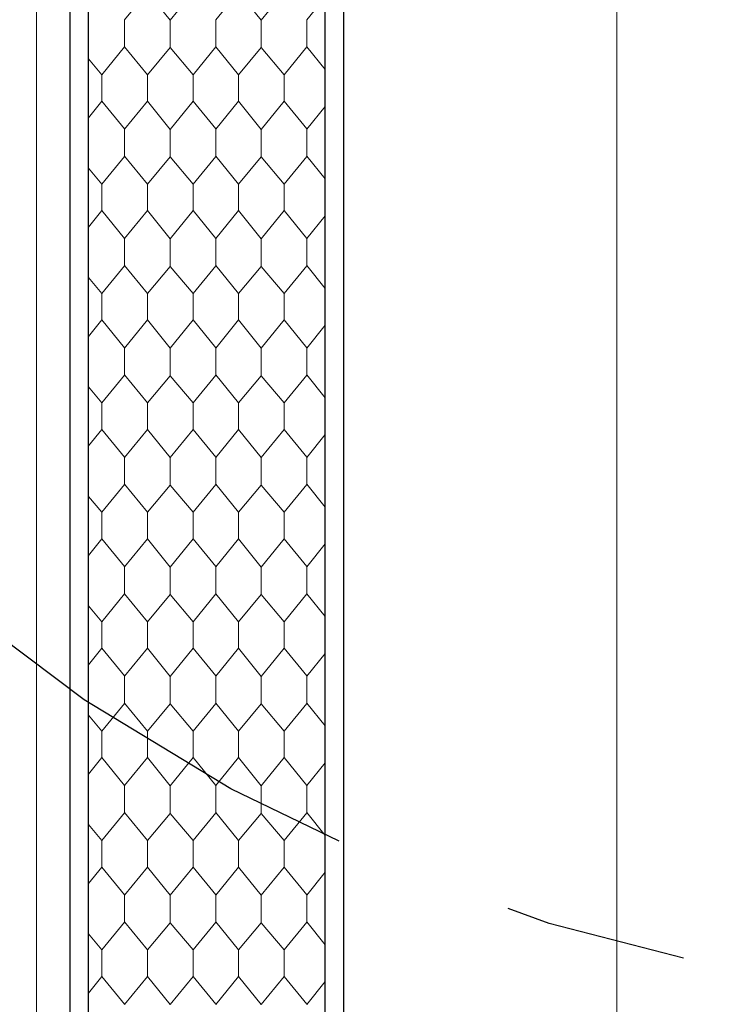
# Model space of a CAD drawing. Header units: metres. Extents: x 1306 to 1412, y -79 to 41.
# Tile 230 of 256: x 1342.592 to 1342.981, y -16.973 to -16.433. Entities that reach past the tile are written whole.
import ezdxf

# ---------------------------------------------------------------- set-up
doc = ezdxf.new("R2010")
doc.units = ezdxf.units.M
doc.header["$PDMODE"] = 65
doc.linetypes.add('AUSGEZOGEN', pattern=[0])
doc.linetypes.add('STRICHPUNKT2_S5', pattern=[0.5, 0.35, -0.05, 0.05, -0.05])
for name, color, linetype, lineweight in [('XR$2$Allgemein', 4, 'AUSGEZOGEN', 13), ('XR$2$Möblierung', 4, 'AUSGEZOGEN', 13), ('XR$2$Wand Mauerwerk nt', 7, 'AUSGEZOGEN', 25), ('XR$3$DETAIL', 7, 'AUSGEZOGEN', 25), ('XR$3$Maßlinie 1_50', 7, 'AUSGEZOGEN', 25), ('XR$5$Muster', 4, 'AUSGEZOGEN', 13)]:
    doc.layers.add(name, color=color, linetype=linetype, lineweight=lineweight)
doc.styles.add('ARIAL', font='arial.ttf')
doc.dimstyles.new('DIMSTYLE_11', dxfattribs={"dimtxt": 0.15, "dimasz": 0.03, "dimexe": 0, "dimexo": 0, "dimgap": 0.075, "dimtad": 2, "dimrnd": 0.005, "dimzin": 4, "dimdsep": 46, "dimtxsty": 'ARIAL', "dimblk1": 'ALL_ML_STRICH', "dimblk2": 'ALL_ML_STRICH', "dimsah": 1, "dimcen": 0, "dimclrd": 3, "dimclre": 3, "dimclrt": 3, "dimadec": 0, "dimazin": 0, "dimtfac": 1, "dimtdec": 0, "dimtix": 1, "dimtmove": 2, "dimatfit": 3, "dimfxl": 0, "dimtzin": 0, "dimlwd": 0, "dimlwe": 25, "dimarcsym": 0})
doc.dimstyles.new('DIMSTYLE_12', dxfattribs={"dimtxt": 0.15, "dimasz": 0.03, "dimexe": 0, "dimexo": 0, "dimgap": 0.075, "dimtad": 2, "dimdec": 3, "dimrnd": 0.005, "dimzin": 4, "dimdsep": 46, "dimtxsty": 'ARIAL', "dimblk1": 'ALL_ML_STRICH', "dimblk2": 'ALL_ML_STRICH', "dimsah": 1, "dimcen": 0, "dimclrd": 3, "dimclre": 3, "dimclrt": 3, "dimadec": 0, "dimazin": 0, "dimtfac": 1, "dimtdec": 0, "dimtix": 1, "dimtmove": 2, "dimatfit": 3, "dimfxl": 0, "dimtzin": 0, "dimlwd": 0, "dimlwe": 25, "dimarcsym": 0})
doc.dimstyles.new('DIMSTYLE_24', dxfattribs={"dimtxt": 0.225, "dimasz": 0.15, "dimexe": 0, "dimexo": 0, "dimgap": 0.1125, "dimtad": 2, "dimrnd": 0.005, "dimzin": 4, "dimdsep": 46, "dimtxsty": 'ARIAL', "dimblk1": 'ALL_ML_STRICH', "dimblk2": 'ALL_ML_STRICH', "dimsah": 1, "dimcen": 0, "dimclrd": 3, "dimclre": 3, "dimclrt": 3, "dimadec": 0, "dimazin": 0, "dimtfac": 1, "dimtdec": 0, "dimtix": 1, "dimtmove": 2, "dimatfit": 3, "dimfxl": 0, "dimtzin": 0, "dimlwd": 0, "dimlwe": 25, "dimarcsym": 0})
doc.dimstyles.new('DIMSTYLE_9', dxfattribs={"dimtxt": 0.15, "dimasz": 0.03, "dimexe": 0, "dimexo": 0, "dimgap": 0.075, "dimtad": 2, "dimdec": 1, "dimlfac": 100, "dimrnd": 0.5, "dimzin": 4, "dimdsep": 46, "dimtxsty": 'ARIAL', "dimblk1": 'ALL_ML_STRICH', "dimblk2": 'ALL_ML_STRICH', "dimsah": 1, "dimcen": 0, "dimclrd": 3, "dimclre": 3, "dimclrt": 3, "dimadec": 0, "dimazin": 0, "dimtfac": 1, "dimtdec": 0, "dimtix": 1, "dimtmove": 2, "dimatfit": 3, "dimfxl": 0, "dimtvp": 1.2, "dimtzin": 0, "dimlwd": 0, "dimlwe": 25, "dimarcsym": 0})

# ---------------------------------------------------------------- blocks, each defined once
blk = doc.blocks.new('ALL_ML_STRICH')
at = {"color": 0, "linetype": 'ByBlock', "lineweight": -2}
for p, q in [((0, -0.5), (0, 0.5)), ((-0.3, -0.3), (0.3, 0.3)), ((-1, 0), (0.5, 0))]:
    blk.add_line(p, q, dxfattribs=at)
blk = doc.blocks.new('*D764')
at = {"layer": 'DEFPOINTS', "color": 3, "linetype": 'AUSGEZOGEN', "lineweight": 25, "transparency": 33554687}
for p in [(1342.62015, -10.15909), (1342.62015, -20.1012), (1342.77015, -20.11081)]:
    blk.add_point(p, dxfattribs=at)
at = {"layer": 'XR$3$Maßlinie 1_50', "color": 3, "linetype": 'AUSGEZOGEN', "lineweight": -2, "transparency": 33554687}
for p, q in [((1342.62015, -10.20909), (1342.62015, -10.15909)), ((1342.62015, -10.15909), (1342.77015, -10.15909)), ((1342.77015, -10.20909), (1342.77015, -10.15909))]:
    blk.add_line(p, q, dxfattribs=at)
at = {"layer": 'XR$3$Maßlinie 1_50', "color": 3, "linetype": 'AUSGEZOGEN', "lineweight": 25, "transparency": 33554687, "xscale": 0.03000000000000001, "yscale": 0.03000000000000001, "zscale": 0.03000000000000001, "rotation": 180}
blk.add_blockref('ALL_ML_STRICH', (1342.62015, -10.15909), dxfattribs=at)
at = {"layer": 'XR$3$Maßlinie 1_50', "color": 3, "linetype": 'AUSGEZOGEN', "lineweight": 25, "transparency": 33554687, "xscale": 0.03000000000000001, "yscale": 0.03000000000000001, "zscale": 0.03000000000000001}
blk.add_blockref('ALL_ML_STRICH', (1342.77015, -10.15909), dxfattribs=at)
at = {"layer": 'XR$3$Maßlinie 1_50', "color": 3, "linetype": 'AUSGEZOGEN', "lineweight": 25, "transparency": 33554687, "insert": (1342.73427, -9.78983), "char_height": 0.15, "width": 0.48, "attachment_point": 5, "style": 'ARIAL'}
blk.add_mtext('\\W0.80;\\A1;{\\A1;{15\\H0.099000;\\S^ ;}}', dxfattribs=at)
blk = doc.blocks.new('*D765')
at = {"layer": 'DEFPOINTS', "color": 3, "linetype": 'AUSGEZOGEN', "lineweight": 25, "transparency": 33554687}
for p in [(1342.77015, -10.15909), (1342.77015, -20.11081), (1361.06015, -20.30016)]:
    blk.add_point(p, dxfattribs=at)
at = {"layer": 'XR$3$Maßlinie 1_50', "color": 3, "linetype": 'AUSGEZOGEN', "lineweight": -2, "transparency": 33554687}
for p, q in [((1342.77015, -10.20909), (1342.77015, -10.15909)), ((1342.77015, -10.15909), (1361.06015, -10.15909)), ((1361.06015, -10.20909), (1361.06015, -10.15909))]:
    blk.add_line(p, q, dxfattribs=at)
at = {"layer": 'XR$3$Maßlinie 1_50', "color": 3, "linetype": 'AUSGEZOGEN', "lineweight": 25, "transparency": 33554687, "xscale": 0.03000000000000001, "yscale": 0.03000000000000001, "zscale": 0.03000000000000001, "rotation": 180}
blk.add_blockref('ALL_ML_STRICH', (1342.77015, -10.15909), dxfattribs=at)
at = {"layer": 'XR$3$Maßlinie 1_50', "color": 3, "linetype": 'AUSGEZOGEN', "lineweight": 25, "transparency": 33554687, "xscale": 0.03000000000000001, "yscale": 0.03000000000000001, "zscale": 0.03000000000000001}
blk.add_blockref('ALL_ML_STRICH', (1361.06015, -10.15909), dxfattribs=at)
at = {"layer": 'XR$3$Maßlinie 1_50', "color": 3, "linetype": 'AUSGEZOGEN', "lineweight": 25, "transparency": 33554687, "insert": (1351.91908, -10.03154), "char_height": 0.15, "width": 0.6, "attachment_point": 5, "style": 'ARIAL'}
blk.add_mtext('\\W0.80;\\A1;{\\A1;{18.29\\H0.099000;\\S^ ;}}', dxfattribs=at)
blk = doc.blocks.new('*D780')
at = {"layer": 'DEFPOINTS', "color": 3, "linetype": 'AUSGEZOGEN', "lineweight": 25, "transparency": 33554687}
for p in [(1342.62015, -10.95909), (1342.62015, -19.91482), (1342.77015, -20.21679)]:
    blk.add_point(p, dxfattribs=at)
at = {"layer": 'XR$3$Maßlinie 1_50', "color": 3, "linetype": 'AUSGEZOGEN', "lineweight": -2, "transparency": 33554687}
for p, q in [((1342.62015, -11.00909), (1342.62015, -10.95909)), ((1342.62015, -10.95909), (1342.77015, -10.95909)), ((1342.77015, -11.00909), (1342.77015, -10.95909))]:
    blk.add_line(p, q, dxfattribs=at)
at = {"layer": 'XR$3$Maßlinie 1_50', "color": 3, "linetype": 'AUSGEZOGEN', "lineweight": 25, "transparency": 33554687, "xscale": 0.03000000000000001, "yscale": 0.03000000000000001, "zscale": 0.03000000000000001, "rotation": 180}
blk.add_blockref('ALL_ML_STRICH', (1342.62015, -10.95909), dxfattribs=at)
at = {"layer": 'XR$3$Maßlinie 1_50', "color": 3, "linetype": 'AUSGEZOGEN', "lineweight": 25, "transparency": 33554687, "xscale": 0.03000000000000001, "yscale": 0.03000000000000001, "zscale": 0.03000000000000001}
blk.add_blockref('ALL_ML_STRICH', (1342.77015, -10.95909), dxfattribs=at)
at = {"layer": 'XR$3$Maßlinie 1_50', "color": 3, "linetype": 'AUSGEZOGEN', "lineweight": 25, "transparency": 33554687, "insert": (1342.72762, -10.48175), "char_height": 0.15, "width": 0.48, "attachment_point": 5, "style": 'ARIAL'}
blk.add_mtext('\\W0.80;\\A1;{\\A1;{15\\H0.099000;\\S^ ;}}', dxfattribs=at)
blk = doc.blocks.new('*D781')
at = {"layer": 'DEFPOINTS', "color": 3, "linetype": 'AUSGEZOGEN', "lineweight": 25, "transparency": 33554687}
for p in [(1342.77015, -10.95909), (1343.12015, -20.11122), (1342.77015, -20.21679)]:
    blk.add_point(p, dxfattribs=at)
at = {"layer": 'XR$3$Maßlinie 1_50', "color": 3, "linetype": 'AUSGEZOGEN', "lineweight": -2, "transparency": 33554687}
for p, q in [((1342.77015, -11.00909), (1342.77015, -10.95909)), ((1342.77015, -10.95909), (1343.12015, -10.95909)), ((1343.12015, -11.00909), (1343.12015, -10.95909))]:
    blk.add_line(p, q, dxfattribs=at)
at = {"layer": 'XR$3$Maßlinie 1_50', "color": 3, "linetype": 'AUSGEZOGEN', "lineweight": 25, "transparency": 33554687, "xscale": 0.03000000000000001, "yscale": 0.03000000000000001, "zscale": 0.03000000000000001, "rotation": 180}
blk.add_blockref('ALL_ML_STRICH', (1342.77015, -10.95909), dxfattribs=at)
at = {"layer": 'XR$3$Maßlinie 1_50', "color": 3, "linetype": 'AUSGEZOGEN', "lineweight": 25, "transparency": 33554687, "xscale": 0.03000000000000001, "yscale": 0.03000000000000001, "zscale": 0.03000000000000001}
blk.add_blockref('ALL_ML_STRICH', (1343.12015, -10.95909), dxfattribs=at)
at = {"layer": 'XR$3$Maßlinie 1_50', "color": 3, "linetype": 'AUSGEZOGEN', "lineweight": 25, "transparency": 33554687, "insert": (1342.93927, -10.82737), "char_height": 0.15, "width": 0.48, "attachment_point": 5, "style": 'ARIAL'}
blk.add_mtext('\\W0.80;\\A1;{\\A1;{35\\H0.099000;\\S^ ;}}', dxfattribs=at)
blk = doc.blocks.new('*D877')
at = {"layer": 'DEFPOINTS', "color": 3, "linetype": 'AUSGEZOGEN', "lineweight": 25, "transparency": 33554687}
for p in [(1342.62015, -11.75909), (1342.62015, -16.58379), (1342.77015, -16.7252)]:
    blk.add_point(p, dxfattribs=at)
at = {"layer": 'XR$3$Maßlinie 1_50', "color": 3, "linetype": 'AUSGEZOGEN', "lineweight": -2, "transparency": 33554687}
for p, q in [((1342.62015, -11.80909), (1342.62015, -11.75909)), ((1342.62015, -11.75909), (1342.77015, -11.75909)), ((1342.77015, -11.80909), (1342.77015, -11.75909))]:
    blk.add_line(p, q, dxfattribs=at)
at = {"layer": 'XR$3$Maßlinie 1_50', "color": 3, "linetype": 'AUSGEZOGEN', "lineweight": 25, "transparency": 33554687, "xscale": 0.03000000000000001, "yscale": 0.03000000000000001, "zscale": 0.03000000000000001, "rotation": 180}
blk.add_blockref('ALL_ML_STRICH', (1342.62015, -11.75909), dxfattribs=at)
at = {"layer": 'XR$3$Maßlinie 1_50', "color": 3, "linetype": 'AUSGEZOGEN', "lineweight": 25, "transparency": 33554687, "xscale": 0.03000000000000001, "yscale": 0.03000000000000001, "zscale": 0.03000000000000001}
blk.add_blockref('ALL_ML_STRICH', (1342.77015, -11.75909), dxfattribs=at)
at = {"layer": 'XR$3$Maßlinie 1_50', "color": 3, "linetype": 'AUSGEZOGEN', "lineweight": 25, "transparency": 33554687, "insert": (1342.73427, -11.32983), "char_height": 0.15, "width": 0.48, "attachment_point": 5, "style": 'ARIAL'}
blk.add_mtext('\\W0.80;\\A1;{\\A1;{15\\H0.099000;\\S^ ;}}', dxfattribs=at)
blk = doc.blocks.new('*D878')
at = {"layer": 'DEFPOINTS', "color": 3, "linetype": 'AUSGEZOGEN', "lineweight": 25, "transparency": 33554687}
for p in [(1342.77015, -11.75909), (1342.77015, -16.7252), (1343.12015, -16.9252)]:
    blk.add_point(p, dxfattribs=at)
at = {"layer": 'XR$3$Maßlinie 1_50', "color": 3, "linetype": 'AUSGEZOGEN', "lineweight": -2, "transparency": 33554687}
for p, q in [((1342.77015, -11.80909), (1342.77015, -11.75909)), ((1342.77015, -11.75909), (1343.12015, -11.75909)), ((1343.12015, -11.80909), (1343.12015, -11.75909))]:
    blk.add_line(p, q, dxfattribs=at)
at = {"layer": 'XR$3$Maßlinie 1_50', "color": 3, "linetype": 'AUSGEZOGEN', "lineweight": 25, "transparency": 33554687, "xscale": 0.03000000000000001, "yscale": 0.03000000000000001, "zscale": 0.03000000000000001, "rotation": 180}
blk.add_blockref('ALL_ML_STRICH', (1342.77015, -11.75909), dxfattribs=at)
at = {"layer": 'XR$3$Maßlinie 1_50', "color": 3, "linetype": 'AUSGEZOGEN', "lineweight": 25, "transparency": 33554687, "xscale": 0.03000000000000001, "yscale": 0.03000000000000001, "zscale": 0.03000000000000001}
blk.add_blockref('ALL_ML_STRICH', (1343.12015, -11.75909), dxfattribs=at)
at = {"layer": 'XR$3$Maßlinie 1_50', "color": 3, "linetype": 'AUSGEZOGEN', "lineweight": 25, "transparency": 33554687, "insert": (1342.93927, -11.63143), "char_height": 0.15, "width": 0.48, "attachment_point": 5, "style": 'ARIAL'}
blk.add_mtext('\\W0.80;\\A1;{\\A1;{35\\H0.099000;\\S^ ;}}', dxfattribs=at)
blk = doc.blocks.new('*D899')
at = {"layer": 'DEFPOINTS', "color": 3, "linetype": 'AUSGEZOGEN', "lineweight": 25, "transparency": 33554687}
for p in [(1342.77015, -8.55909), (1361.24015, -14.91825), (1342.77015, -18.60158)]:
    blk.add_point(p, dxfattribs=at)
at = {"layer": 'XR$3$Maßlinie 1_50', "color": 3, "linetype": 'AUSGEZOGEN', "lineweight": -2, "transparency": 33554687}
for p, q in [((1342.77015, -9.15909), (1342.77015, -8.55909)), ((1342.77015, -8.55909), (1361.24015, -8.55909)), ((1361.24015, -9.15909), (1361.24015, -8.55909))]:
    blk.add_line(p, q, dxfattribs=at)
at = {"layer": 'XR$3$Maßlinie 1_50', "color": 3, "linetype": 'AUSGEZOGEN', "lineweight": 25, "transparency": 33554687, "xscale": 0.15, "yscale": 0.15, "zscale": 0.15, "rotation": 180}
blk.add_blockref('ALL_ML_STRICH', (1342.77015, -8.55909), dxfattribs=at)
at = {"layer": 'XR$3$Maßlinie 1_50', "color": 3, "linetype": 'AUSGEZOGEN', "lineweight": 25, "transparency": 33554687, "xscale": 0.15, "yscale": 0.15, "zscale": 0.15}
blk.add_blockref('ALL_ML_STRICH', (1361.24015, -8.55909), dxfattribs=at)
at = {"layer": 'XR$3$Maßlinie 1_50', "color": 3, "linetype": 'AUSGEZOGEN', "lineweight": 25, "transparency": 33554687, "insert": (1352.0111, -8.3926), "char_height": 0.225, "width": 0.9, "attachment_point": 5, "style": 'ARIAL'}
blk.add_mtext('\\W0.80;\\A1;{\\fArial|i0|b1;\\A1;{18.47\\H0.148500;\\S^ ;}}', dxfattribs=at)
blk = doc.blocks.new('*D929')
at = {"layer": 'DEFPOINTS', "color": 3, "linetype": 'AUSGEZOGEN', "lineweight": 25, "transparency": 33554687}
for p in [(1362.14624, -15.15825), (1340.42407, -17.54325), (1364.27124, -17.54325)]:
    blk.add_point(p, dxfattribs=at)
at = {"layer": 'XR$3$Maßlinie 1_50', "color": 3, "linetype": 'AUSGEZOGEN', "lineweight": -2, "transparency": 33554687}
for p, q in [((1340.47407, -15.15825), (1340.42407, -15.15825)), ((1340.42407, -17.54325), (1340.42407, -15.15825)), ((1340.47407, -17.54325), (1340.42407, -17.54325))]:
    blk.add_line(p, q, dxfattribs=at)
at = {"layer": 'XR$3$Maßlinie 1_50', "color": 3, "linetype": 'AUSGEZOGEN', "lineweight": 25, "transparency": 33554687, "xscale": 0.03000000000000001, "yscale": 0.03000000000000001, "zscale": 0.03000000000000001}
for p, rotation in [((1340.42407, -15.15825), 90), ((1340.42407, -17.54325), 270)]:
    blk.add_blockref('ALL_ML_STRICH', p, dxfattribs=dict(at, rotation=rotation))
at = {"layer": 'XR$3$Maßlinie 1_50', "color": 3, "linetype": 'AUSGEZOGEN', "lineweight": 25, "transparency": 33554687, "insert": (1340.29641, -16.32984), "char_height": 0.15, "width": 0.6, "attachment_point": 5, "rotation": 90, "style": 'ARIAL'}
blk.add_mtext('\\W0.80;\\A1;{\\A1;{2.38\\H0.099000;\\S5^ ;}}', dxfattribs=at)
blk = doc.blocks.new('*D938')
at = {"layer": 'DEFPOINTS', "color": 3, "linetype": 'AUSGEZOGEN', "lineweight": 25, "transparency": 33554687}
for p in [(1364.96914, -15.15825), (1338.82407, -20.29325), (1364.65696, -20.29325)]:
    blk.add_point(p, dxfattribs=at)
at = {"layer": 'XR$3$Maßlinie 1_50', "color": 3, "linetype": 'AUSGEZOGEN', "lineweight": -2, "transparency": 33554687}
for p, q in [((1338.87407, -15.15825), (1338.82407, -15.15825)), ((1338.82407, -20.29325), (1338.82407, -15.15825)), ((1338.87407, -20.29325), (1338.82407, -20.29325))]:
    blk.add_line(p, q, dxfattribs=at)
at = {"layer": 'XR$3$Maßlinie 1_50', "color": 3, "linetype": 'AUSGEZOGEN', "lineweight": 25, "transparency": 33554687, "xscale": 0.03000000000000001, "yscale": 0.03000000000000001, "zscale": 0.03000000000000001}
for p, rotation in [((1338.82407, -15.15825), 90), ((1338.82407, -20.29325), 270)]:
    blk.add_blockref('ALL_ML_STRICH', p, dxfattribs=dict(at, rotation=rotation))
at = {"layer": 'XR$3$Maßlinie 1_50', "color": 3, "linetype": 'AUSGEZOGEN', "lineweight": 25, "transparency": 33554687, "insert": (1338.69641, -17.70484), "char_height": 0.15, "width": 0.6, "attachment_point": 5, "rotation": 90, "style": 'ARIAL'}
blk.add_mtext('\\W0.80;\\A1;{\\A1;{5.13\\H0.099000;\\S5^ ;}}', dxfattribs=at)
blk = doc.blocks.new('*D941')
at = {"layer": 'DEFPOINTS', "color": 3, "linetype": 'AUSGEZOGEN', "lineweight": 25, "transparency": 33554687}
for p in [(1345.78099, -15.81825), (1336.42407, -30.11825), (1345.78099, -30.11825)]:
    blk.add_point(p, dxfattribs=at)
at = {"layer": 'XR$3$Maßlinie 1_50', "color": 3, "linetype": 'AUSGEZOGEN', "lineweight": -2, "transparency": 33554687}
for p, q in [((1337.02407, -15.81825), (1336.42407, -15.81825)), ((1336.42407, -30.11825), (1336.42407, -15.81825)), ((1337.02407, -30.11825), (1336.42407, -30.11825))]:
    blk.add_line(p, q, dxfattribs=at)
at = {"layer": 'XR$3$Maßlinie 1_50', "color": 3, "linetype": 'AUSGEZOGEN', "lineweight": 25, "transparency": 33554687, "xscale": 0.15, "yscale": 0.15, "zscale": 0.15}
for p, rotation in [((1336.42407, -15.81825), 90), ((1336.42407, -30.11825), 270)]:
    blk.add_blockref('ALL_ML_STRICH', p, dxfattribs=dict(at, rotation=rotation))
at = {"layer": 'XR$3$Maßlinie 1_50', "color": 3, "linetype": 'AUSGEZOGEN', "lineweight": 25, "transparency": 33554687, "insert": (1336.25774, -22.96168), "char_height": 0.225, "width": 0.9, "attachment_point": 5, "rotation": 90, "style": 'ARIAL'}
blk.add_mtext('\\W0.80;\\A1;{\\fArial|i0|b1;\\A1;{14.30\\H0.148500;\\S^ ;}}', dxfattribs=at)
blk = doc.blocks.new('*D947')
at = {"layer": 'DEFPOINTS', "color": 3, "linetype": 'AUSGEZOGEN', "lineweight": 25, "transparency": 33554687}
for p in [(1360.44309, -16.21825), (1338.02407, -29.71825), (1360.44309, -29.71825)]:
    blk.add_point(p, dxfattribs=at)
at = {"layer": 'XR$3$Maßlinie 1_50', "color": 3, "linetype": 'AUSGEZOGEN', "lineweight": -2, "transparency": 33554687}
for p, q in [((1338.07407, -16.21825), (1338.02407, -16.21825)), ((1338.02407, -29.71825), (1338.02407, -16.21825)), ((1338.07407, -29.71825), (1338.02407, -29.71825))]:
    blk.add_line(p, q, dxfattribs=at)
at = {"layer": 'XR$3$Maßlinie 1_50', "color": 3, "linetype": 'AUSGEZOGEN', "lineweight": 25, "transparency": 33554687, "xscale": 0.03000000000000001, "yscale": 0.03000000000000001, "zscale": 0.03000000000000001}
for p, rotation in [((1338.02407, -16.21825), 90), ((1338.02407, -29.71825), 270)]:
    blk.add_blockref('ALL_ML_STRICH', p, dxfattribs=dict(at, rotation=rotation))
at = {"layer": 'XR$3$Maßlinie 1_50', "color": 3, "linetype": 'AUSGEZOGEN', "lineweight": 25, "transparency": 33554687, "insert": (1337.89641, -22.96399), "char_height": 0.15, "width": 0.6, "attachment_point": 5, "rotation": 90, "style": 'ARIAL'}
blk.add_mtext('\\W0.80;\\A1;{\\A1;{13.50\\H0.099000;\\S^ ;}}', dxfattribs=at)
blk = doc.blocks.new('*D954')
at = {"layer": 'DEFPOINTS', "color": 3, "linetype": 'AUSGEZOGEN', "lineweight": 25, "transparency": 33554687}
for p in [(1348.57715, -16.21825), (1337.22407, -29.71825), (1351.26204, -29.71825)]:
    blk.add_point(p, dxfattribs=at)
at = {"layer": 'XR$3$Maßlinie 1_50', "color": 3, "linetype": 'AUSGEZOGEN', "lineweight": -2, "transparency": 33554687}
for p, q in [((1337.27407, -16.21825), (1337.22407, -16.21825)), ((1337.22407, -29.71825), (1337.22407, -16.21825)), ((1337.27407, -29.71825), (1337.22407, -29.71825))]:
    blk.add_line(p, q, dxfattribs=at)
at = {"layer": 'XR$3$Maßlinie 1_50', "color": 3, "linetype": 'AUSGEZOGEN', "lineweight": 25, "transparency": 33554687, "xscale": 0.03000000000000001, "yscale": 0.03000000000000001, "zscale": 0.03000000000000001}
for p, rotation in [((1337.22407, -16.21825), 90), ((1337.22407, -29.71825), 270)]:
    blk.add_blockref('ALL_ML_STRICH', p, dxfattribs=dict(at, rotation=rotation))
at = {"layer": 'XR$3$Maßlinie 1_50', "color": 3, "linetype": 'AUSGEZOGEN', "lineweight": 25, "transparency": 33554687, "insert": (1337.09641, -22.96399), "char_height": 0.15, "width": 0.6, "attachment_point": 5, "rotation": 90, "style": 'ARIAL'}
blk.add_mtext('\\W0.80;\\A1;{\\A1;{13.50\\H0.099000;\\S^ ;}}', dxfattribs=at)
blk = doc.blocks.new('*D959')
at = {"layer": 'DEFPOINTS', "color": 3, "linetype": 'AUSGEZOGEN', "lineweight": 25, "transparency": 33554687}
for p in [(1342.96015, -15.81825), (1341.22407, -27.70325), (1342.62715, -27.70325)]:
    blk.add_point(p, dxfattribs=at)
at = {"layer": 'XR$3$Maßlinie 1_50', "color": 3, "linetype": 'AUSGEZOGEN', "lineweight": -2, "transparency": 33554687}
for p, q in [((1341.27407, -15.81825), (1341.22407, -15.81825)), ((1341.22407, -27.70325), (1341.22407, -15.81825)), ((1341.27407, -27.70325), (1341.22407, -27.70325))]:
    blk.add_line(p, q, dxfattribs=at)
at = {"layer": 'XR$3$Maßlinie 1_50', "color": 3, "linetype": 'AUSGEZOGEN', "lineweight": 25, "transparency": 33554687, "xscale": 0.03000000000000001, "yscale": 0.03000000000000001, "zscale": 0.03000000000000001}
for p, rotation in [((1341.22407, -15.81825), 90), ((1341.22407, -27.70325), 270)]:
    blk.add_blockref('ALL_ML_STRICH', p, dxfattribs=dict(at, rotation=rotation))
at = {"layer": 'XR$3$Maßlinie 1_50', "color": 3, "linetype": 'AUSGEZOGEN', "lineweight": 25, "transparency": 33554687, "insert": (1341.09652, -21.74446), "char_height": 0.15, "width": 0.72, "attachment_point": 5, "rotation": 90, "style": 'ARIAL'}
blk.add_mtext('\\W0.80;\\A1;{\\A1;{11.88\\H0.099000;\\S5^ ;}}', dxfattribs=at)
blk = doc.blocks.new('*D1085')
at = {"layer": 'DEFPOINTS', "color": 3, "linetype": 'AUSGEZOGEN', "lineweight": 25, "transparency": 33554687}
for p in [(1366.1012, -15.15825), (1339.62407, -17.54325), (1365.92579, -17.54325)]:
    blk.add_point(p, dxfattribs=at)
at = {"layer": 'XR$3$Maßlinie 1_50', "color": 3, "linetype": 'AUSGEZOGEN', "lineweight": -2, "transparency": 33554687}
for p, q in [((1339.67407, -15.15825), (1339.62407, -15.15825)), ((1339.62407, -17.54325), (1339.62407, -15.15825)), ((1339.67407, -17.54325), (1339.62407, -17.54325))]:
    blk.add_line(p, q, dxfattribs=at)
at = {"layer": 'XR$3$Maßlinie 1_50', "color": 3, "linetype": 'AUSGEZOGEN', "lineweight": 25, "transparency": 33554687, "xscale": 0.03000000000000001, "yscale": 0.03000000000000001, "zscale": 0.03000000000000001}
for p, rotation in [((1339.62407, -15.15825), 90), ((1339.62407, -17.54325), 270)]:
    blk.add_blockref('ALL_ML_STRICH', p, dxfattribs=dict(at, rotation=rotation))
at = {"layer": 'XR$3$Maßlinie 1_50', "color": 3, "linetype": 'AUSGEZOGEN', "lineweight": 25, "transparency": 33554687, "insert": (1339.49641, -16.32984), "char_height": 0.15, "width": 0.6, "attachment_point": 5, "rotation": 90, "style": 'ARIAL'}
blk.add_mtext('\\W0.80;\\A1;{\\A1;{2.38\\H0.099000;\\S5^ ;}}', dxfattribs=at)
blk = doc.blocks.new('MUSTER_1')
at = {"layer": 'XR$5$Muster', "color": 52, "linetype": 'AUSGEZOGEN', "lineweight": 13, "transparency": 33554687}
for p, q in [((1342.75, -16.43262), (1342.76015, -16.4201)), ((1342.65, -16.44), (1342.65, -16.43262)), ((1342.67495, -16.43274), (1342.67495, -16.44)), ((1342.7, -16.44), (1342.7, -16.43262)), ((1342.72495, -16.43274), (1342.72495, -16.44)), ((1342.75, -16.44), (1342.75, -16.43262)), ((1342.65, -16.44738), (1342.65, -16.44)), ((1342.67495, -16.44786), (1342.67495, -16.44)), ((1342.7, -16.44738), (1342.7, -16.44)), ((1342.72495, -16.44786), (1342.72495, -16.44)), ((1342.75, -16.44738), (1342.75, -16.44)), ((1342.65, -16.4475), (1342.63755, -16.46274)), ((1342.66245, -16.46274), (1342.65, -16.44738)), ((1342.7, -16.4475), (1342.68755, -16.46274)), ((1342.71245, -16.46274), (1342.7, -16.44738)), ((1342.75, -16.4475), (1342.73755, -16.46274)), ((1342.76015, -16.4599), (1342.75, -16.44738)), ((1342.63755, -16.46274), (1342.63015, -16.454)), ((1342.63755, -16.47726), (1342.63755, -16.46274)), ((1342.66245, -16.46274), (1342.66245, -16.47726)), ((1342.68755, -16.47726), (1342.68755, -16.46274)), ((1342.71245, -16.46274), (1342.71245, -16.47726)), ((1342.73755, -16.47726), (1342.73755, -16.46274)), ((1342.63015, -16.48636), (1342.63755, -16.47726)), ((1342.65, -16.4925), (1342.63755, -16.47726)), ((1342.7, -16.4925), (1342.68755, -16.47726)), ((1342.75, -16.4925), (1342.73755, -16.47726)), ((1342.75, -16.49262), (1342.76015, -16.4801)), ((1342.65, -16.5), (1342.65, -16.49262)), ((1342.67495, -16.49274), (1342.67495, -16.5)), ((1342.7, -16.5), (1342.7, -16.49262)), ((1342.72495, -16.49274), (1342.72495, -16.5)), ((1342.75, -16.5), (1342.75, -16.49262)), ((1342.65, -16.50738), (1342.65, -16.5)), ((1342.67495, -16.50786), (1342.67495, -16.5)), ((1342.7, -16.50738), (1342.7, -16.5)), ((1342.72495, -16.50786), (1342.72495, -16.5)), ((1342.75, -16.50738), (1342.75, -16.5)), ((1342.65, -16.5075), (1342.63755, -16.52274)), ((1342.66245, -16.52274), (1342.65, -16.50738)), ((1342.7, -16.5075), (1342.68755, -16.52274)), ((1342.71245, -16.52274), (1342.7, -16.50738)), ((1342.75, -16.5075), (1342.73755, -16.52274)), ((1342.76015, -16.5199), (1342.75, -16.50738)), ((1342.63755, -16.52274), (1342.63015, -16.514)), ((1342.63755, -16.53726), (1342.63755, -16.52274)), ((1342.66245, -16.52274), (1342.66245, -16.53726)), ((1342.68755, -16.53726), (1342.68755, -16.52274)), ((1342.71245, -16.52274), (1342.71245, -16.53726)), ((1342.73755, -16.53726), (1342.73755, -16.52274)), ((1342.63015, -16.54636), (1342.63755, -16.53726)), ((1342.65, -16.5525), (1342.63755, -16.53726)), ((1342.7, -16.5525), (1342.68755, -16.53726)), ((1342.75, -16.5525), (1342.73755, -16.53726)), ((1342.75, -16.55262), (1342.76015, -16.5401)), ((1342.65, -16.56), (1342.65, -16.55262)), ((1342.67495, -16.55274), (1342.67495, -16.56)), ((1342.7, -16.56), (1342.7, -16.55262)), ((1342.72495, -16.55274), (1342.72495, -16.56)), ((1342.75, -16.56), (1342.75, -16.55262)), ((1342.65, -16.56738), (1342.65, -16.56)), ((1342.67495, -16.56786), (1342.67495, -16.56)), ((1342.7, -16.56738), (1342.7, -16.56)), ((1342.72495, -16.56786), (1342.72495, -16.56)), ((1342.75, -16.56738), (1342.75, -16.56)), ((1342.65, -16.5675), (1342.63755, -16.58274)), ((1342.66245, -16.58274), (1342.65, -16.56738)), ((1342.7, -16.5675), (1342.68755, -16.58274)), ((1342.71245, -16.58274), (1342.7, -16.56738)), ((1342.75, -16.5675), (1342.73755, -16.58274)), ((1342.76015, -16.5799), (1342.75, -16.56738)), ((1342.63755, -16.58274), (1342.63015, -16.574)), ((1342.63755, -16.59726), (1342.63755, -16.58274)), ((1342.66245, -16.58274), (1342.66245, -16.59726)), ((1342.68755, -16.59726), (1342.68755, -16.58274)), ((1342.71245, -16.58274), (1342.71245, -16.59726)), ((1342.73755, -16.59726), (1342.73755, -16.58274)), ((1342.63015, -16.60636), (1342.63755, -16.59726)), ((1342.65, -16.6125), (1342.63755, -16.59726)), ((1342.7, -16.6125), (1342.68755, -16.59726)), ((1342.75, -16.6125), (1342.73755, -16.59726)), ((1342.75, -16.61262), (1342.76015, -16.6001)), ((1342.65, -16.62), (1342.65, -16.61262)), ((1342.67495, -16.61274), (1342.67495, -16.62)), ((1342.7, -16.62), (1342.7, -16.61262)), ((1342.72495, -16.61274), (1342.72495, -16.62)), ((1342.75, -16.62), (1342.75, -16.61262)), ((1342.65, -16.62738), (1342.65, -16.62)), ((1342.67495, -16.62786), (1342.67495, -16.62)), ((1342.7, -16.62738), (1342.7, -16.62)), ((1342.72495, -16.62786), (1342.72495, -16.62)), ((1342.75, -16.62738), (1342.75, -16.62)), ((1342.65, -16.6275), (1342.63755, -16.64274)), ((1342.66245, -16.64274), (1342.65, -16.62738)), ((1342.7, -16.6275), (1342.68755, -16.64274)), ((1342.71245, -16.64274), (1342.7, -16.62738)), ((1342.75, -16.6275), (1342.73755, -16.64274)), ((1342.76015, -16.6399), (1342.75, -16.62738)), ((1342.63755, -16.64274), (1342.63015, -16.634)), ((1342.63755, -16.65726), (1342.63755, -16.64274)), ((1342.66245, -16.64274), (1342.66245, -16.65726)), ((1342.68755, -16.65726), (1342.68755, -16.64274)), ((1342.71245, -16.64274), (1342.71245, -16.65726)), ((1342.73755, -16.65726), (1342.73755, -16.64274)), ((1342.63015, -16.66636), (1342.63755, -16.65726)), ((1342.65, -16.6725), (1342.63755, -16.65726)), ((1342.7, -16.6725), (1342.68755, -16.65726)), ((1342.75, -16.6725), (1342.73755, -16.65726)), ((1342.75, -16.67262), (1342.76015, -16.6601)), ((1342.65, -16.68), (1342.65, -16.67262)), ((1342.67495, -16.67274), (1342.67495, -16.68)), ((1342.7, -16.68), (1342.7, -16.67262)), ((1342.72495, -16.67274), (1342.72495, -16.68)), ((1342.75, -16.68), (1342.75, -16.67262)), ((1342.65, -16.68738), (1342.65, -16.68)), ((1342.67495, -16.68786), (1342.67495, -16.68)), ((1342.7, -16.68738), (1342.7, -16.68)), ((1342.72495, -16.68786), (1342.72495, -16.68)), ((1342.75, -16.68738), (1342.75, -16.68)), ((1342.65, -16.6875), (1342.63755, -16.70274)), ((1342.66245, -16.70274), (1342.65, -16.68738)), ((1342.7, -16.6875), (1342.68755, -16.70274)), ((1342.71245, -16.70274), (1342.7, -16.68738)), ((1342.75, -16.6875), (1342.73755, -16.70274)), ((1342.76015, -16.6999), (1342.75, -16.68738)), ((1342.63755, -16.70274), (1342.63015, -16.694)), ((1342.63755, -16.71726), (1342.63755, -16.70274)), ((1342.66245, -16.70274), (1342.66245, -16.71726)), ((1342.68755, -16.71726), (1342.68755, -16.70274)), ((1342.71245, -16.70274), (1342.71245, -16.71726)), ((1342.73755, -16.71726), (1342.73755, -16.70274)), ((1342.63015, -16.72636), (1342.63755, -16.71726)), ((1342.65, -16.7325), (1342.63755, -16.71726)), ((1342.7, -16.7325), (1342.68755, -16.71726)), ((1342.75, -16.7325), (1342.73755, -16.71726)), ((1342.75, -16.73262), (1342.76015, -16.7201)), ((1342.65, -16.74), (1342.65, -16.73262)), ((1342.67495, -16.73274), (1342.67495, -16.74)), ((1342.7, -16.74), (1342.7, -16.73262)), ((1342.72495, -16.73274), (1342.72495, -16.74)), ((1342.75, -16.74), (1342.75, -16.73262)), ((1342.65, -16.74738), (1342.65, -16.74)), ((1342.67495, -16.74786), (1342.67495, -16.74)), ((1342.7, -16.74738), (1342.7, -16.74)), ((1342.72495, -16.74786), (1342.72495, -16.74)), ((1342.75, -16.74738), (1342.75, -16.74)), ((1342.65, -16.7475), (1342.63755, -16.76274)), ((1342.66245, -16.76274), (1342.65, -16.74738)), ((1342.7, -16.7475), (1342.68755, -16.76274)), ((1342.71245, -16.76274), (1342.7, -16.74738)), ((1342.75, -16.7475), (1342.73755, -16.76274)), ((1342.76015, -16.7599), (1342.75, -16.74738)), ((1342.63755, -16.76274), (1342.63015, -16.754)), ((1342.63755, -16.77726), (1342.63755, -16.76274)), ((1342.66245, -16.76274), (1342.66245, -16.77726)), ((1342.68755, -16.77726), (1342.68755, -16.76274)), ((1342.71245, -16.76274), (1342.71245, -16.77726)), ((1342.73755, -16.77726), (1342.73755, -16.76274)), ((1342.63015, -16.78636), (1342.63755, -16.77726)), ((1342.65, -16.7925), (1342.63755, -16.77726)), ((1342.7, -16.7925), (1342.68755, -16.77726)), ((1342.75, -16.7925), (1342.73755, -16.77726)), ((1342.75, -16.79262), (1342.76015, -16.7801)), ((1342.65, -16.8), (1342.65, -16.79262)), ((1342.67495, -16.79274), (1342.67495, -16.8)), ((1342.7, -16.8), (1342.7, -16.79262)), ((1342.72495, -16.79274), (1342.72495, -16.8)), ((1342.75, -16.8), (1342.75, -16.79262)), ((1342.65, -16.80738), (1342.65, -16.8)), ((1342.67495, -16.80786), (1342.67495, -16.8)), ((1342.7, -16.80738), (1342.7, -16.8)), ((1342.72495, -16.80786), (1342.72495, -16.8)), ((1342.75, -16.80738), (1342.75, -16.8)), ((1342.65, -16.8075), (1342.63755, -16.82274)), ((1342.66245, -16.82274), (1342.65, -16.80738)), ((1342.7, -16.8075), (1342.68755, -16.82274)), ((1342.71245, -16.82274), (1342.7, -16.80738)), ((1342.75, -16.8075), (1342.73755, -16.82274)), ((1342.76015, -16.8199), (1342.75, -16.80738)), ((1342.63755, -16.82274), (1342.63015, -16.814)), ((1342.63755, -16.83726), (1342.63755, -16.82274)), ((1342.66245, -16.82274), (1342.66245, -16.83726)), ((1342.68755, -16.83726), (1342.68755, -16.82274)), ((1342.71245, -16.82274), (1342.71245, -16.83726)), ((1342.73755, -16.83726), (1342.73755, -16.82274)), ((1342.63015, -16.84636), (1342.63755, -16.83726)), ((1342.65, -16.8525), (1342.63755, -16.83726)), ((1342.7, -16.8525), (1342.68755, -16.83726)), ((1342.75, -16.8525), (1342.73755, -16.83726)), ((1342.75, -16.85262), (1342.76015, -16.8401)), ((1342.65, -16.86), (1342.65, -16.85262)), ((1342.67495, -16.85274), (1342.67495, -16.86)), ((1342.7, -16.86), (1342.7, -16.85262)), ((1342.72495, -16.85274), (1342.72495, -16.86)), ((1342.75, -16.86), (1342.75, -16.85262)), ((1342.65, -16.86738), (1342.65, -16.86)), ((1342.67495, -16.86786), (1342.67495, -16.86)), ((1342.7, -16.86738), (1342.7, -16.86)), ((1342.72495, -16.86786), (1342.72495, -16.86)), ((1342.75, -16.86738), (1342.75, -16.86)), ((1342.65, -16.8675), (1342.63755, -16.88274)), ((1342.66245, -16.88274), (1342.65, -16.86738)), ((1342.7, -16.8675), (1342.68755, -16.88274)), ((1342.71245, -16.88274), (1342.7, -16.86738)), ((1342.75, -16.8675), (1342.73755, -16.88274)), ((1342.76015, -16.8799), (1342.75, -16.86738)), ((1342.63755, -16.88274), (1342.63015, -16.874)), ((1342.63755, -16.89726), (1342.63755, -16.88274)), ((1342.66245, -16.88274), (1342.66245, -16.89726)), ((1342.68755, -16.89726), (1342.68755, -16.88274)), ((1342.71245, -16.88274), (1342.71245, -16.89726)), ((1342.73755, -16.89726), (1342.73755, -16.88274)), ((1342.63015, -16.90636), (1342.63755, -16.89726)), ((1342.65, -16.9125), (1342.63755, -16.89726)), ((1342.7, -16.9125), (1342.68755, -16.89726)), ((1342.75, -16.9125), (1342.73755, -16.89726)), ((1342.75, -16.91262), (1342.76015, -16.9001)), ((1342.65, -16.92), (1342.65, -16.91262)), ((1342.67495, -16.91274), (1342.67495, -16.92)), ((1342.7, -16.92), (1342.7, -16.91262)), ((1342.72495, -16.91274), (1342.72495, -16.92)), ((1342.75, -16.92), (1342.75, -16.91262)), ((1342.65, -16.92738), (1342.65, -16.92)), ((1342.67495, -16.92786), (1342.67495, -16.92)), ((1342.7, -16.92738), (1342.7, -16.92)), ((1342.72495, -16.92786), (1342.72495, -16.92)), ((1342.75, -16.92738), (1342.75, -16.92)), ((1342.65, -16.9275), (1342.63755, -16.94274)), ((1342.66245, -16.94274), (1342.65, -16.92738)), ((1342.7, -16.9275), (1342.68755, -16.94274)), ((1342.71245, -16.94274), (1342.7, -16.92738)), ((1342.75, -16.9275), (1342.73755, -16.94274)), ((1342.76015, -16.9399), (1342.75, -16.92738)), ((1342.63755, -16.94274), (1342.63015, -16.934)), ((1342.63755, -16.95726), (1342.63755, -16.94274)), ((1342.66245, -16.94274), (1342.66245, -16.95726)), ((1342.68755, -16.95726), (1342.68755, -16.94274)), ((1342.71245, -16.94274), (1342.71245, -16.95726)), ((1342.73755, -16.95726), (1342.73755, -16.94274)), ((1342.63015, -16.96636), (1342.63755, -16.95726)), ((1342.65, -16.9725), (1342.63755, -16.95726)), ((1342.7, -16.9725), (1342.68755, -16.95726)), ((1342.75, -16.9725), (1342.73755, -16.95726)), ((1342.75, -16.97262), (1342.76015, -16.9601))]:
    blk.add_line(p, q, dxfattribs=at)
for points in [[(1342.65, -16.43262), (1342.66245, -16.41726), (1342.67495, -16.43274), (1342.68755, -16.41726)], [(1342.7, -16.43262), (1342.71245, -16.41726), (1342.72495, -16.43274), (1342.73755, -16.41726)], [(1342.68755, -16.46274), (1342.67495, -16.44786), (1342.66245, -16.46274)], [(1342.73755, -16.46274), (1342.72495, -16.44786), (1342.71245, -16.46274)], [(1342.65, -16.49262), (1342.66245, -16.47726), (1342.67495, -16.49274), (1342.68755, -16.47726)], [(1342.7, -16.49262), (1342.71245, -16.47726), (1342.72495, -16.49274), (1342.73755, -16.47726)], [(1342.68755, -16.52274), (1342.67495, -16.50786), (1342.66245, -16.52274)], [(1342.73755, -16.52274), (1342.72495, -16.50786), (1342.71245, -16.52274)], [(1342.65, -16.55262), (1342.66245, -16.53726), (1342.67495, -16.55274), (1342.68755, -16.53726)], [(1342.7, -16.55262), (1342.71245, -16.53726), (1342.72495, -16.55274), (1342.73755, -16.53726)], [(1342.68755, -16.58274), (1342.67495, -16.56786), (1342.66245, -16.58274)], [(1342.73755, -16.58274), (1342.72495, -16.56786), (1342.71245, -16.58274)], [(1342.65, -16.61262), (1342.66245, -16.59726), (1342.67495, -16.61274), (1342.68755, -16.59726)], [(1342.7, -16.61262), (1342.71245, -16.59726), (1342.72495, -16.61274), (1342.73755, -16.59726)], [(1342.68755, -16.64274), (1342.67495, -16.62786), (1342.66245, -16.64274)], [(1342.73755, -16.64274), (1342.72495, -16.62786), (1342.71245, -16.64274)], [(1342.65, -16.67262), (1342.66245, -16.65726), (1342.67495, -16.67274), (1342.68755, -16.65726)], [(1342.7, -16.67262), (1342.71245, -16.65726), (1342.72495, -16.67274), (1342.73755, -16.65726)], [(1342.68755, -16.70274), (1342.67495, -16.68786), (1342.66245, -16.70274)], [(1342.73755, -16.70274), (1342.72495, -16.68786), (1342.71245, -16.70274)], [(1342.65, -16.73262), (1342.66245, -16.71726), (1342.67495, -16.73274), (1342.68755, -16.71726)], [(1342.7, -16.73262), (1342.71245, -16.71726), (1342.72495, -16.73274), (1342.73755, -16.71726)], [(1342.68755, -16.76274), (1342.67495, -16.74786), (1342.66245, -16.76274)], [(1342.73755, -16.76274), (1342.72495, -16.74786), (1342.71245, -16.76274)], [(1342.65, -16.79262), (1342.66245, -16.77726), (1342.67495, -16.79274), (1342.68755, -16.77726)], [(1342.7, -16.79262), (1342.71245, -16.77726), (1342.72495, -16.79274), (1342.73755, -16.77726)], [(1342.68755, -16.82274), (1342.67495, -16.80786), (1342.66245, -16.82274)], [(1342.73755, -16.82274), (1342.72495, -16.80786), (1342.71245, -16.82274)], [(1342.65, -16.85262), (1342.66245, -16.83726), (1342.67495, -16.85274), (1342.68755, -16.83726)], [(1342.7, -16.85262), (1342.71245, -16.83726), (1342.72495, -16.85274), (1342.73755, -16.83726)], [(1342.68755, -16.88274), (1342.67495, -16.86786), (1342.66245, -16.88274)], [(1342.73755, -16.88274), (1342.72495, -16.86786), (1342.71245, -16.88274)], [(1342.65, -16.91262), (1342.66245, -16.89726), (1342.67495, -16.91274), (1342.68755, -16.89726)], [(1342.7, -16.91262), (1342.71245, -16.89726), (1342.72495, -16.91274), (1342.73755, -16.89726)], [(1342.68755, -16.94274), (1342.67495, -16.92786), (1342.66245, -16.94274)], [(1342.73755, -16.94274), (1342.72495, -16.92786), (1342.71245, -16.94274)], [(1342.65, -16.97262), (1342.66245, -16.95726), (1342.67495, -16.97274), (1342.68755, -16.95726)], [(1342.7, -16.97262), (1342.71245, -16.95726), (1342.72495, -16.97274), (1342.73755, -16.95726)]]:
    blk.add_lwpolyline(points, dxfattribs=at)

msp = doc.modelspace()

# ---------------------------------------------------------------- linework, layer by layer
at = {"layer": 'XR$2$Allgemein', "color": 7, "linetype": 'AUSGEZOGEN', "lineweight": 25, "transparency": 33554687}
msp.add_line((1342.77015, -16.21825), (1342.77015, -27.70325), dxfattribs=at)
at = {"layer": 'XR$2$Möblierung', "color": 35, "linetype": 'AUSGEZOGEN', "lineweight": 13, "transparency": 33554687}
msp.add_line((1342.62015, -27.75825), (1342.62015, -15.66825), dxfattribs=at)
at = {"layer": 'XR$2$Wand Mauerwerk nt', "color": 4, "linetype": 'AUSGEZOGEN', "lineweight": 13, "transparency": 33554687}
for p, q in [((1342.60153, -27.75825), (1342.60153, -15.64963)), ((1342.92015, -16.21825), (1342.92015, -20.40165))]:
    msp.add_line(p, q, dxfattribs=at)
at = {"layer": 'XR$2$Wand Mauerwerk nt', "color": 4, "linetype": 'AUSGEZOGEN', "lineweight": 25, "transparency": 33554687}
for p, q in [((1342.62015, -27.75825), (1342.62015, -15.66825)), ((1342.63015, -27.75825), (1342.63015, -15.67825)), ((1342.76015, -27.75825), (1342.76015, -15.80825))]:
    msp.add_line(p, q, dxfattribs=at)
at = {"layer": 'XR$3$DETAIL', "color": 3, "linetype": 'STRICHPUNKT2_S5', "lineweight": 25, "transparency": 33554687}
msp.add_circle((1343.17312, -15.99675), 0.97536, dxfattribs=at)

# ---------------------------------------------------------------- block references
at = {"layer": 'XR$5$Muster', "color": 52, "linetype": 'AUSGEZOGEN', "lineweight": 13, "transparency": 33554687}
msp.add_blockref('MUSTER_1', (0, 0), dxfattribs=at)

# ---------------------------------------------------------------- dimensions: what is measured, and where the dimension line sits
at = {"layer": 'XR$3$Maßlinie 1_50', "color": 3, "linetype": 'AUSGEZOGEN', "lineweight": 25, "transparency": 33554687}
for base, p1, p2, dimstyle, picture, middle in [((1361.24015, -8.55909), (1342.77015, -9.15909), (1361.24015, -9.15909), 'DIMSTYLE_24', '*D899', (1352.0111, -8.3926)), ((1342.77015, -10.15909), (1342.62015, -10.20909), (1342.77015, -10.20909), 'DIMSTYLE_9', '*D764', (1342.73427, -9.78983)), ((1361.06015, -10.15909), (1342.77015, -10.20909), (1361.06015, -10.20909), 'DIMSTYLE_11', '*D765', (1351.91908, -10.03154)), ((1342.77015, -10.95909), (1342.62015, -11.00909), (1342.77015, -11.00909), 'DIMSTYLE_9', '*D780', (1342.72762, -10.48175)), ((1343.12015, -10.95909), (1342.77015, -11.00909), (1343.12015, -11.00909), 'DIMSTYLE_9', '*D781', (1342.93927, -10.82737)), ((1342.77015, -11.75909), (1342.62015, -11.80909), (1342.77015, -11.80909), 'DIMSTYLE_9', '*D877', (1342.73427, -11.32983)), ((1343.12015, -11.75909), (1342.77015, -11.80909), (1343.12015, -11.80909), 'DIMSTYLE_9', '*D878', (1342.93927, -11.63143))]:
    dim = msp.add_linear_dim(base=base, p1=p1, p2=p2, dimstyle=dimstyle, override={"dimpost": '<>', "dimclrd": 3, "dimclre": 3, "dimclrt": 3, "dimlwd": 0, "dimlwe": 25}, dxfattribs=at)
    dim.commit()
    dim.dimension.update_dxf_attribs({"geometry": picture, "text_midpoint": middle, "dimtype": 160})
for base, p1, p2, dimstyle, picture, middle in [((1338.82407, -15.15825), (1338.87407, -20.29325), (1338.87407, -15.15825), 'DIMSTYLE_12', '*D938', (1338.69641, -17.70484)), ((1339.62407, -15.15825), (1339.67407, -17.54325), (1339.67407, -15.15825), 'DIMSTYLE_12', '*D1085', (1339.49641, -16.32984)), ((1340.42407, -15.15825), (1340.47407, -17.54325), (1340.47407, -15.15825), 'DIMSTYLE_12', '*D929', (1340.29641, -16.32984)), ((1336.42407, -15.81825), (1337.02407, -30.11825), (1337.02407, -15.81825), 'DIMSTYLE_24', '*D941', (1336.25774, -22.96168)), ((1341.22407, -15.81825), (1341.27407, -27.70325), (1341.27407, -15.81825), 'DIMSTYLE_12', '*D959', (1341.09652, -21.74446)), ((1337.22407, -16.21825), (1337.27407, -29.71825), (1337.27407, -16.21825), 'DIMSTYLE_11', '*D954', (1337.09641, -22.96399)), ((1338.02407, -16.21825), (1338.07407, -29.71825), (1338.07407, -16.21825), 'DIMSTYLE_11', '*D947', (1337.89641, -22.96399))]:
    dim = msp.add_linear_dim(base=base, p1=p1, p2=p2, angle=90, dimstyle=dimstyle, override={"dimpost": '<>', "dimclrd": 3, "dimclre": 3, "dimclrt": 3, "dimlwd": 0, "dimlwe": 25}, dxfattribs=at)
    dim.commit()
    dim.dimension.update_dxf_attribs({"geometry": picture, "text_midpoint": middle, "dimtype": 160})

doc.saveas('drawing.dxf')
